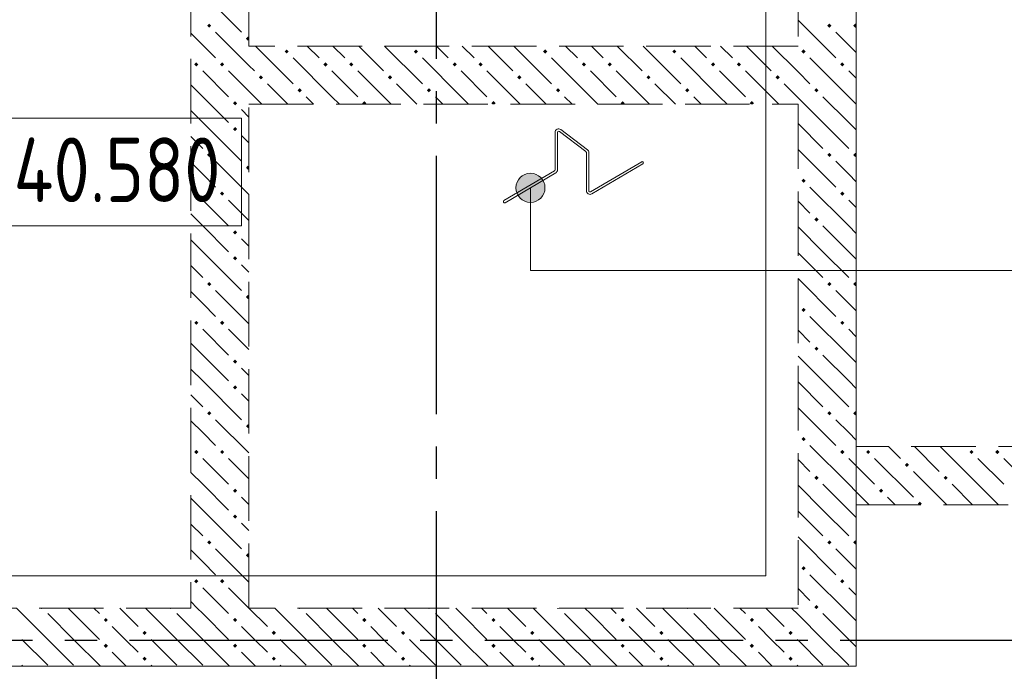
# Model space of a CAD drawing. Header units: millimetres. Extents: x 0 to 45010, y 0 to 29700.
# Tile 4 of 15: x 8820 to 11868, y 17854 to 19872. Entities that reach past the tile are written whole.
import ezdxf

# ---------------------------------------------------------------- set-up
doc = ezdxf.new("R2010")
doc.units = ezdxf.units.MM
doc.linetypes.add('______2', pattern=[270, 200, -70])
doc.linetypes.add('______5', pattern=[1100, 800, -100, 100, -100])
for name, color, linetype, lineweight in [('Высотные отметки', 7, 'Continuous', 25), ('ЖБ Перекрытие верхний уровень', 7, 'Continuous', 35), ('ЖБ Стена верхний уровень', 7, 'Continuous', 35), ('Общий01', 7, 'Continuous', 13), ('Оси', 40, '______5', 18), ('Позиционная метка линия выноска', 7, 'Continuous', 13), ('Позиционная метка номер позиции', 7, 'Continuous', 13)]:
    doc.layers.add(name, color=color, linetype=linetype, lineweight=lineweight)
doc.styles.add('GOST 2.304-81', font='txt')

msp = doc.modelspace()

# ---------------------------------------------------------------- hatches: boundary and pattern name
at = {"layer": 'ЖБ Стена верхний уровень', "linetype": 'Continuous', "lineweight": 18, "transparency": 33554687}
for points in [[(9400.5, 19853.1), (9407, 19859.6), (9413.4, 19853.1), (9407, 19846.6)], [(11320.5, 19853.1), (11326.9, 19859.6), (11333.4, 19853.1), (11326.9, 19846.6)], [(11400.5, 19853.1), (11407, 19859.6), (11410, 19856.6), (11410, 19849.7), (11407, 19846.6)], [(9520.5, 19813.1), (9526.9, 19819.6), (9530, 19816.6), (9530, 19809.7), (9526.9, 19806.6)], [(9640.4, 19773.1), (9646.9, 19779.6), (9653.4, 19773.1), (9646.9, 19766.6)], [(10040.4, 19773.1), (10046.9, 19779.6), (10053.4, 19773.1), (10046.9, 19766.6)], [(10440.4, 19773.1), (10446.9, 19779.6), (10453.4, 19773.1), (10446.9, 19766.6)], [(10840.4, 19773.1), (10846.9, 19779.6), (10853.4, 19773.1), (10846.9, 19766.6)], [(11240.4, 19773.1), (11246.9, 19779.6), (11253.4, 19773.1), (11246.9, 19766.6)], [(9360.4, 19733.1), (9366.9, 19739.6), (9373.5, 19733.1), (9366.9, 19726.6)], [(9440.4, 19733.1), (9446.9, 19739.6), (9453.4, 19733.1), (9446.9, 19726.6)], [(9760.4, 19733.1), (9766.9, 19739.6), (9773.5, 19733.1), (9766.9, 19726.6)], [(9840.4, 19733.1), (9846.9, 19739.6), (9853.4, 19733.1), (9846.9, 19726.6)], [(10160.4, 19733.1), (10166.9, 19739.6), (10173.5, 19733.1), (10166.9, 19726.6)], [(10240.4, 19733.1), (10246.9, 19739.6), (10253.4, 19733.1), (10246.9, 19726.6)], [(10560.4, 19733.1), (10566.9, 19739.6), (10573.5, 19733.1), (10566.9, 19726.6)], [(10640.4, 19733.1), (10646.9, 19739.6), (10653.4, 19733.1), (10646.9, 19726.6)], [(10960.4, 19733.1), (10966.9, 19739.6), (10973.5, 19733.1), (10966.9, 19726.6)], [(11040.4, 19733.1), (11046.9, 19739.6), (11053.4, 19733.1), (11046.9, 19726.6)], [(11360.4, 19733.1), (11366.9, 19739.6), (11373.5, 19733.1), (11366.9, 19726.6)], [(9560.4, 19693.1), (9566.9, 19699.6), (9573.5, 19693.1), (9566.9, 19686.6)], [(9960.4, 19693.1), (9966.9, 19699.6), (9973.5, 19693.1), (9966.9, 19686.6)], [(10360.4, 19693.1), (10366.9, 19699.6), (10373.5, 19693.1), (10366.9, 19686.6)], [(10760.4, 19693.1), (10766.9, 19699.6), (10773.5, 19693.1), (10766.9, 19686.6)], [(11160.4, 19693.1), (11166.9, 19699.6), (11173.5, 19693.1), (11166.9, 19686.6)], [(9680.5, 19653.1), (9687, 19659.6), (9693.5, 19653.1), (9687, 19646.6)], [(10080.5, 19653.1), (10087, 19659.6), (10093.5, 19653.1), (10087, 19646.6)], [(10480.5, 19653.1), (10487, 19659.6), (10493.5, 19653.1), (10487, 19646.6)], [(10880.5, 19653.1), (10887, 19659.6), (10893.5, 19653.1), (10887, 19646.6)], [(11280.5, 19653.1), (11287, 19659.6), (11293.5, 19653.1), (11287, 19646.6)], [(9480.5, 19613.1), (9487, 19619.6), (9493.5, 19613.1), (9487, 19606.6)], [(9880.5, 19613.1), (9887, 19619.6), (9893.5, 19613.1), (9890.3, 19610), (9883.6, 19610)], [(10280.5, 19613.1), (10287, 19619.6), (10293.5, 19613.1), (10290.3, 19610), (10283.6, 19610)], [(10680.5, 19613.1), (10687, 19619.6), (10693.5, 19613.1), (10690.3, 19610), (10683.6, 19610)], [(11080.5, 19613.1), (11087, 19619.6), (11093.5, 19613.1), (11090.3, 19610), (11083.6, 19610)], [(9480.5, 19533.1), (9487, 19539.6), (9493.5, 19533.1), (9487, 19526.6)], [(9400.5, 19453.1), (9407, 19459.6), (9413.4, 19453.1), (9407, 19446.6)], [(11320.5, 19453.1), (11326.9, 19459.6), (11333.4, 19453.1), (11326.9, 19446.6)], [(11400.5, 19453.1), (11407, 19459.6), (11410, 19456.6), (11410, 19449.7), (11407, 19446.6)], [(9520.5, 19413.1), (9526.9, 19419.6), (9530, 19416.6), (9530, 19409.7), (9526.9, 19406.6)], [(11240.4, 19373.1), (11246.9, 19379.6), (11253.4, 19373.1), (11246.9, 19366.6)], [(9360.4, 19333.1), (9366.9, 19339.6), (9373.5, 19333.1), (9366.9, 19326.6)], [(9440.4, 19333.1), (9446.9, 19339.6), (9453.4, 19333.1), (9446.9, 19326.6)], [(11360.4, 19333.1), (11366.9, 19339.6), (11373.5, 19333.1), (11366.9, 19326.6)], [(11280.5, 19253.1), (11287, 19259.6), (11293.5, 19253.1), (11287, 19246.6)], [(9480.5, 19213.1), (9487, 19219.6), (9493.5, 19213.1), (9487, 19206.6)], [(9480.5, 19133.1), (9487, 19139.6), (9493.5, 19133.1), (9487, 19126.6)], [(9400.5, 19053.1), (9407, 19059.6), (9413.4, 19053.1), (9407, 19046.6)], [(11320.5, 19053.1), (11326.9, 19059.6), (11333.4, 19053.1), (11326.9, 19046.6)], [(11400.5, 19053.1), (11407, 19059.6), (11410, 19056.6), (11410, 19049.7), (11407, 19046.6)], [(9520.5, 19013.1), (9526.9, 19019.6), (9530, 19016.6), (9530, 19009.7), (9526.9, 19006.6)], [(11240.4, 18973.1), (11246.9, 18979.6), (11253.4, 18973.1), (11246.9, 18966.6)], [(9360.4, 18933.1), (9366.9, 18939.6), (9373.5, 18933.1), (9366.9, 18926.6)], [(9440.4, 18933.1), (9446.9, 18939.6), (9453.4, 18933.1), (9446.9, 18926.6)], [(11360.4, 18933.1), (11366.9, 18939.6), (11373.5, 18933.1), (11366.9, 18926.6)], [(11280.5, 18853.1), (11287, 18859.6), (11293.5, 18853.1), (11287, 18846.6)], [(9480.5, 18813.1), (9487, 18819.6), (9493.5, 18813.1), (9487, 18806.6)], [(9480.5, 18733.1), (9487, 18739.6), (9493.5, 18733.1), (9487, 18726.6)], [(9400.5, 18653.1), (9407, 18659.6), (9413.4, 18653.1), (9407, 18646.6)], [(11320.5, 18653.1), (11326.9, 18659.6), (11333.4, 18653.1), (11326.9, 18646.6)], [(11400.5, 18653.1), (11407, 18659.6), (11410, 18656.6), (11410, 18649.7), (11407, 18646.6)], [(9520.5, 18613.1), (9526.9, 18619.6), (9530, 18616.6), (9530, 18609.7), (9526.9, 18606.6)], [(11240.4, 18573.1), (11246.9, 18579.6), (11253.4, 18573.1), (11246.9, 18566.6)], [(9360.4, 18533.1), (9366.9, 18539.6), (9373.5, 18533.1), (9366.9, 18526.6)], [(9440.4, 18533.1), (9446.9, 18539.6), (9453.4, 18533.1), (9446.9, 18526.6)], [(11360.4, 18533.1), (11366.9, 18539.6), (11373.5, 18533.1), (11366.9, 18526.6)], [(11440.4, 18533.1), (11446.9, 18539.6), (11453.4, 18533.1), (11446.9, 18526.6)], [(11760.4, 18533.1), (11766.9, 18539.6), (11773.5, 18533.1), (11766.9, 18526.6)], [(11840.4, 18533.1), (11846.9, 18539.6), (11853.5, 18533.1), (11846.9, 18526.6)], [(11560.4, 18493.1), (11566.9, 18499.6), (11573.5, 18493.1), (11566.9, 18486.6)], [(11280.5, 18453.1), (11287, 18459.6), (11293.5, 18453.1), (11287, 18446.6)], [(11680.5, 18453.1), (11687, 18459.6), (11693.5, 18453.1), (11687, 18446.6)], [(9480.5, 18413.1), (9487, 18419.6), (9493.5, 18413.1), (9487, 18406.6)], [(11480.5, 18413.1), (11487, 18419.6), (11493.5, 18413.1), (11487, 18406.6)], [(11600.5, 18373.1), (11607, 18379.6), (11613.4, 18373.1), (11610.3, 18370), (11603.6, 18370)], [(9480.5, 18333.1), (9487, 18339.6), (9493.5, 18333.1), (9487, 18326.6)], [(9400.5, 18253.1), (9407, 18259.6), (9413.4, 18253.1), (9407, 18246.6)], [(11320.5, 18253.1), (11326.9, 18259.6), (11333.4, 18253.1), (11326.9, 18246.6)], [(11400.5, 18253.1), (11407, 18259.6), (11410, 18256.6), (11410, 18249.7), (11407, 18246.6)], [(9520.5, 18213.1), (9526.9, 18219.6), (9530, 18216.6), (9530, 18209.7), (9526.9, 18206.6)], [(11240.4, 18173.1), (11246.9, 18179.6), (11253.4, 18173.1), (11246.9, 18166.6)], [(9360.4, 18133.1), (9366.9, 18139.6), (9373.5, 18133.1), (9366.9, 18126.6)], [(9440.4, 18133.1), (9446.9, 18139.6), (9453.4, 18133.1), (9446.9, 18126.6)], [(11360.4, 18133.1), (11366.9, 18139.6), (11373.5, 18133.1), (11366.9, 18126.6)], [(8890.3, 18050), (8887, 18046.6), (8883.6, 18050)], [(9290.3, 18050), (9287, 18046.6), (9283.6, 18050)], [(9690.3, 18050), (9687, 18046.6), (9683.6, 18050)], [(10090.3, 18050), (10087, 18046.6), (10083.6, 18050)], [(10490.3, 18050), (10487, 18046.6), (10483.6, 18050)], [(10890.3, 18050), (10887, 18046.6), (10883.6, 18050)], [(11280.5, 18053.1), (11287, 18059.6), (11293.5, 18053.1), (11287, 18046.6)], [(9080.5, 18013.1), (9087, 18019.6), (9093.5, 18013.1), (9087, 18006.6)], [(9480.5, 18013.1), (9487, 18019.6), (9493.5, 18013.1), (9487, 18006.6)], [(9880.5, 18013.1), (9887, 18019.6), (9893.5, 18013.1), (9887, 18006.6)], [(10280.5, 18013.1), (10287, 18019.6), (10293.5, 18013.1), (10287, 18006.6)], [(10680.5, 18013.1), (10687, 18019.6), (10693.5, 18013.1), (10687, 18006.6)], [(11080.5, 18013.1), (11087, 18019.6), (11093.5, 18013.1), (11087, 18006.6)], [(9200.5, 17973.1), (9207, 17979.6), (9213.4, 17973.1), (9207, 17966.6)], [(9600.5, 17973.1), (9607, 17979.6), (9613.4, 17973.1), (9607, 17966.6)], [(10000.5, 17973.1), (10007, 17979.6), (10013.4, 17973.1), (10007, 17966.6)], [(10400.5, 17973.1), (10407, 17979.6), (10413.4, 17973.1), (10407, 17966.6)], [(10800.5, 17973.1), (10807, 17979.6), (10813.4, 17973.1), (10807, 17966.6)], [(11200.5, 17973.1), (11207, 17979.6), (11213.4, 17973.1), (11207, 17966.6)], [(9080.5, 17933.1), (9087, 17939.6), (9093.5, 17933.1), (9087, 17926.6)], [(9480.5, 17933.1), (9487, 17939.6), (9493.5, 17933.1), (9487, 17926.6)], [(9880.5, 17933.1), (9887, 17939.6), (9893.5, 17933.1), (9887, 17926.6)], [(10280.5, 17933.1), (10287, 17939.6), (10293.5, 17933.1), (10287, 17926.6)], [(10680.5, 17933.1), (10687, 17939.6), (10693.5, 17933.1), (10687, 17926.6)], [(11080.5, 17933.1), (11087, 17939.6), (11093.5, 17933.1), (11087, 17926.6)], [(9200.5, 17893.1), (9207, 17899.6), (9213.4, 17893.1), (9207, 17886.6)], [(9600.5, 17893.1), (9607, 17899.6), (9613.4, 17893.1), (9607, 17886.6)], [(10000.5, 17893.1), (10007, 17899.6), (10013.4, 17893.1), (10007, 17886.6)], [(10400.5, 17893.1), (10407, 17899.6), (10413.4, 17893.1), (10407, 17886.6)], [(10800.5, 17893.1), (10807, 17899.6), (10813.4, 17893.1), (10807, 17886.6)], [(11200.5, 17893.1), (11207, 17899.6), (11213.4, 17893.1), (11207, 17886.6)]]:
    msp.add_hatch(color=7, dxfattribs=at).paths.add_polyline_path(points, flags=16)
at = {"layer": 'Позиционная метка номер позиции', "linetype": 'Continuous', "lineweight": 13, "transparency": 33554687}
for points in [[(10423.9, 19389.7), (10378.9, 19389.7), (10362.7, 19373.5)], [(10423.9, 19389.7), (10362.7, 19373.5), (10440.1, 19373.5)], [(10378.9, 19389.7), (10423.9, 19389.7), (10401.4, 19396)], [(10440.1, 19373.5), (10362.7, 19373.5), (10356.4, 19351)], [(10440.1, 19373.5), (10356.4, 19351), (10446.4, 19351)], [(10446.4, 19351), (10356.4, 19351), (10362.7, 19328.5)], [(10446.4, 19351), (10362.7, 19328.5), (10440.1, 19328.5)], [(10440.1, 19328.5), (10362.7, 19328.5), (10378.9, 19312.3)], [(10440.1, 19328.5), (10378.9, 19312.3), (10423.9, 19312.3)], [(10423.9, 19312.3), (10378.9, 19312.3), (10401.4, 19306)]]:
    msp.add_hatch(color=7, dxfattribs=at).paths.add_polyline_path(points)

# ---------------------------------------------------------------- linework, layer by layer
at = {"layer": 'Высотные отметки', "color": 7, "linetype": 'Continuous', "lineweight": 18, "transparency": 33554687}
msp.add_lwpolyline([(8655.3, 19233.4), (9506.4, 19233.4), (9506.4, 19566.8), (8655.3, 19566.8), (8655.3, 19233.4)], dxfattribs=at)
at = {"layer": 'ЖБ Перекрытие верхний уровень', "color": 7, "linetype": 'Continuous', "lineweight": 18, "transparency": 33554687}
for p, q in [((11410, 17870), (11410, 22595)), ((7180, 17870), (11410, 17870))]:
    msp.add_line(p, q, dxfattribs=at)
at = {"layer": 'ЖБ Стена верхний уровень', "color": 251, "linetype": '______2', "lineweight": 13, "true_color": 0x656565, "transparency": 33554687}
for p, q in [((11410, 18550), (11410, 23700)), ((9350, 22450), (9350, 18050)), ((9530, 19790), (9530, 22450)), ((11230, 22450), (11230, 19790)), ((11230, 19790), (9530, 19790)), ((9530, 18050), (9530, 19610)), ((9530, 19610), (11230, 19610)), ((11230, 19610), (11230, 18050)), ((13940, 18550), (11410, 18550)), ((11410, 17870), (11410, 18370)), ((11410, 18370), (13940, 18370)), ((9350, 18050), (6280, 18050)), ((11230, 18050), (9530, 18050)), ((6280, 17870), (9350, 17870)), ((9350, 17870), (9530, 17870)), ((9530, 17870), (11230, 17870)), ((11230, 17870), (11410, 17870))]:
    msp.add_line(p, q, dxfattribs=at)
at = {"layer": 'ЖБ Стена верхний уровень', "color": 9, "linetype": 'Continuous', "lineweight": 18, "true_color": 0xc7c7c7, "transparency": 33554687}
for p, q in [((9387, 19953.1), (9507, 19833.1)), ((11230, 19870.1), (11346.9, 19753.1)), ((9387, 19793.1), (9350, 19830.1)), ((9426.9, 19833.1), (9530, 19730.1)), ((11387, 19793.1), (11346.9, 19833.1)), ((9426.9, 19753.1), (9387, 19793.1)), ((9550.1, 19790), (9666.9, 19673.1)), ((9710.1, 19790), (9746.9, 19753.1)), ((9826.9, 19753.1), (9790.1, 19790)), ((9870.1, 19790), (9946.9, 19713.1)), ((9950.1, 19790), (10066.9, 19673.1)), ((10110.1, 19790), (10146.9, 19753.1)), ((10226.9, 19753.1), (10190.1, 19790)), ((10270.1, 19790), (10346.9, 19713.1)), ((10350.1, 19790), (10466.9, 19673.1)), ((10510.1, 19790), (10546.9, 19753.1)), ((10626.9, 19753.1), (10590.1, 19790)), ((10670.1, 19790), (10746.9, 19713.1)), ((10750.1, 19790), (10866.9, 19673.1)), ((10910.1, 19790), (10946.9, 19753.1)), ((11026.9, 19753.1), (10990.1, 19790)), ((11070.1, 19790), (11146.9, 19713.1)), ((11150.1, 19790), (11230, 19710.1)), ((11410, 19770.1), (11387, 19793.1)), ((9787, 19633.1), (9666.9, 19753.1)), ((10187, 19633.1), (10066.9, 19753.1)), ((10587, 19633.1), (10466.9, 19753.1)), ((10987, 19633.1), (10866.9, 19753.1)), ((11387, 19633.1), (11266.9, 19753.1)), ((9530, 19730.1), (9546.9, 19713.1)), ((9387, 19713.1), (9466.9, 19633.1)), ((9466.9, 19713.1), (9530, 19650.1)), ((9787, 19713.1), (9866.9, 19633.1)), ((9866.9, 19713.1), (9970.1, 19610)), ((10187, 19713.1), (10266.9, 19633.1)), ((10266.9, 19713.1), (10370.1, 19610)), ((10587, 19713.1), (10666.9, 19633.1)), ((10666.9, 19713.1), (10770.1, 19610)), ((10987, 19713.1), (11066.9, 19633.1)), ((11066.9, 19713.1), (11170.1, 19610)), ((11230, 19710.1), (11266.9, 19673.1)), ((11387, 19713.1), (11410, 19690.1)), ((9387, 19633.1), (9350, 19670.1)), ((9650.1, 19610), (9587, 19673.1)), ((10050.1, 19610), (9987, 19673.1)), ((10450.1, 19610), (10387, 19673.1)), ((10850.1, 19610), (10787, 19673.1)), ((11230, 19630.1), (11187, 19673.1)), ((9387, 19633.1), (9466.9, 19553.1)), ((9530, 19650.1), (9570.1, 19610)), ((9707, 19633.1), (9730.1, 19610)), ((9787, 19633.1), (9810.1, 19610)), ((10107, 19633.1), (10130.1, 19610)), ((10187, 19633.1), (10210.1, 19610)), ((10507, 19633.1), (10530.1, 19610)), ((10587, 19633.1), (10610.1, 19610)), ((10907, 19633.1), (10930.1, 19610)), ((10987, 19633.1), (11010.1, 19610)), ((11307, 19633.1), (11387, 19553.1)), ((11387, 19633.1), (11410, 19610.1)), ((11307, 19553.1), (11230, 19630.1)), ((9350, 19590.1), (9387, 19553.1)), ((9530, 19570.1), (9507, 19593.1)), ((9387, 19553.1), (9507, 19433.1)), ((11230, 19550.1), (11307, 19473.1)), ((11307, 19553.1), (11387, 19473.1)), ((11387, 19553.1), (11410, 19530.1)), ((9350, 19510.1), (9387, 19473.1)), ((9507, 19513.1), (9530, 19490.1)), ((11230, 19470.1), (11346.9, 19353.1)), ((9387, 19393.1), (9350, 19430.1)), ((9426.9, 19433.1), (9530, 19330.1)), ((11387, 19393.1), (11346.9, 19433.1)), ((9426.9, 19353.1), (9387, 19393.1)), ((11410, 19370.1), (11387, 19393.1)), ((11387, 19233.1), (11266.9, 19353.1)), ((9387, 19313.1), (9466.9, 19233.1)), ((9466.9, 19313.1), (9530, 19250.1)), ((11230, 19310.1), (11266.9, 19273.1)), ((11387, 19313.1), (11410, 19290.1)), ((9387, 19233.1), (9350, 19270.1)), ((9387, 19233.1), (9466.9, 19153.1)), ((11307, 19153.1), (11230, 19230.1)), ((11307, 19233.1), (11387, 19153.1)), ((11387, 19233.1), (11410, 19210.1)), ((9350, 19190.1), (9387, 19153.1)), ((9530, 19170.1), (9507, 19193.1)), ((9387, 19153.1), (9507, 19033.1)), ((11230, 19150.1), (11307, 19073.1)), ((11307, 19153.1), (11387, 19073.1)), ((11387, 19153.1), (11410, 19130.1)), ((9507, 19113.1), (9530, 19090.1)), ((9350, 19110.1), (9387, 19073.1)), ((11230, 19070.1), (11346.9, 18953.1)), ((9387, 18993.1), (9350, 19030.1)), ((9426.9, 19033.1), (9530, 18930.1)), ((11387, 18993.1), (11346.9, 19033.1)), ((9426.9, 18953.1), (9387, 18993.1)), ((11410, 18970.1), (11387, 18993.1)), ((11387, 18833.1), (11266.9, 18953.1)), ((9387, 18913.1), (9466.9, 18833.1)), ((9466.9, 18913.1), (9530, 18850.1)), ((11230, 18910.1), (11266.9, 18873.1)), ((11387, 18913.1), (11410, 18890.1)), ((9387, 18833.1), (9350, 18870.1)), ((9387, 18833.1), (9466.9, 18753.1)), ((11307, 18753.1), (11230, 18830.1)), ((11307, 18833.1), (11387, 18753.1)), ((11387, 18833.1), (11410, 18810.1)), ((9350, 18790.1), (9387, 18753.1)), ((9530, 18770.1), (9507, 18793.1)), ((9387, 18753.1), (9507, 18633.1)), ((11230, 18750.1), (11307, 18673.1)), ((11307, 18753.1), (11387, 18673.1)), ((11387, 18753.1), (11410, 18730.1)), ((9350, 18710.1), (9387, 18673.1)), ((9507, 18713.1), (9530, 18690.1)), ((11230, 18670.1), (11346.9, 18553.1)), ((9387, 18593.1), (9350, 18630.1)), ((9426.9, 18633.1), (9530, 18530.1)), ((11387, 18593.1), (11346.9, 18633.1)), ((9426.9, 18553.1), (9387, 18593.1)), ((11410, 18570.1), (11387, 18593.1)), ((11387, 18433.1), (11266.9, 18553.1)), ((11510.1, 18550), (11546.9, 18513.1)), ((11590.1, 18550), (11666.9, 18473.1)), ((11787, 18433.1), (11670.1, 18550)), ((9387, 18513.1), (9466.9, 18433.1)), ((9466.9, 18513.1), (9530, 18450.1)), ((11230, 18510.1), (11266.9, 18473.1)), ((11387, 18513.1), (11410, 18490.1)), ((11466.9, 18513.1), (11587, 18393.1)), ((11787, 18513.1), (11866.9, 18433.1)), ((11866.9, 18513.1), (11987, 18393.1)), ((11410, 18490.1), (11466.9, 18433.1)), ((11690.1, 18370), (11587, 18473.1)), ((9387, 18433.1), (9350, 18470.1)), ((9387, 18433.1), (9466.9, 18353.1)), ((11307, 18353.1), (11230, 18430.1)), ((11307, 18433.1), (11387, 18353.1)), ((11387, 18433.1), (11410, 18410.1)), ((11707, 18433.1), (11770.1, 18370)), ((11787, 18433.1), (11850.1, 18370)), ((9350, 18390.1), (9387, 18353.1)), ((9530, 18370.1), (9507, 18393.1)), ((11410, 18410.1), (11450.1, 18370)), ((11530.1, 18370), (11507, 18393.1)), ((9387, 18353.1), (9507, 18233.1)), ((11307, 18353.1), (11387, 18273.1)), ((11387, 18353.1), (11410, 18330.1)), ((11230, 18350.1), (11307, 18273.1)), ((9350, 18310.1), (9387, 18273.1)), ((9507, 18313.1), (9530, 18290.1)), ((11230, 18270.1), (11346.9, 18153.1)), ((9387, 18193.1), (9350, 18230.1)), ((9426.9, 18233.1), (9530, 18130.1)), ((11387, 18193.1), (11346.9, 18233.1)), ((9426.9, 18153.1), (9387, 18193.1)), ((11410, 18170.1), (11387, 18193.1)), ((11387, 18033.1), (11266.9, 18153.1)), ((9387, 18113.1), (9450.1, 18050)), ((9466.9, 18113.1), (9530, 18050.1)), ((11230, 18110.1), (11266.9, 18073.1)), ((11387, 18113.1), (11410, 18090.1)), ((8907, 17953.1), (8810.1, 18050)), ((8987, 18033.1), (8970.1, 18050)), ((9050.1, 18050), (9066.9, 18033.1)), ((9130.1, 18050), (9187, 17993.1)), ((9307, 17953.1), (9210.1, 18050)), ((9370.1, 18050), (9350, 18070.1)), ((9387, 18033.1), (9370.1, 18050)), ((9450.1, 18050), (9466.9, 18033.1)), ((9530.1, 18050), (9587, 17993.1)), ((9707, 17953.1), (9610.1, 18050)), ((9787, 18033.1), (9770.1, 18050)), ((9850.1, 18050), (9866.9, 18033.1)), ((9930.1, 18050), (9987, 17993.1)), ((10107, 17953.1), (10010.1, 18050)), ((10187, 18033.1), (10170.1, 18050)), ((10250.1, 18050), (10266.9, 18033.1)), ((10330.1, 18050), (10387, 17993.1)), ((10507, 17953.1), (10410.1, 18050)), ((10587, 18033.1), (10570.1, 18050)), ((10650.1, 18050), (10666.9, 18033.1)), ((10730.1, 18050), (10787, 17993.1)), ((10907, 17953.1), (10810.1, 18050)), ((10987, 18033.1), (10970.1, 18050)), ((11050.1, 18050), (11066.9, 18033.1)), ((11130.1, 18050), (11187, 17993.1)), ((11230, 18030.1), (11210.1, 18050)), ((8907, 18033.1), (8987, 17953.1)), ((8987, 18033.1), (9066.9, 17953.1)), ((9307, 18033.1), (9387, 17953.1)), ((9387, 18033.1), (9466.9, 17953.1)), ((9707, 18033.1), (9787, 17953.1)), ((9787, 18033.1), (9866.9, 17953.1)), ((10107, 18033.1), (10187, 17953.1)), ((10187, 18033.1), (10266.9, 17953.1)), ((10507, 18033.1), (10587, 17953.1)), ((10587, 18033.1), (10666.9, 17953.1)), ((10907, 18033.1), (10987, 17953.1)), ((10987, 18033.1), (11066.9, 17953.1)), ((11307, 17953.1), (11230, 18030.1)), ((11307, 18033.1), (11387, 17953.1)), ((11387, 18033.1), (11410, 18010.1)), ((9146.9, 17953.1), (9107, 17993.1)), ((9546.9, 17953.1), (9507, 17993.1)), ((9946.9, 17953.1), (9907, 17993.1)), ((10346.9, 17953.1), (10307, 17993.1)), ((10746.9, 17953.1), (10707, 17993.1)), ((11146.9, 17953.1), (11107, 17993.1)), ((8826.9, 17953.1), (8907, 17873.1)), ((8907, 17953.1), (8987, 17873.1)), ((8987, 17953.1), (9070.1, 17870)), ((9187, 17913.1), (9146.9, 17953.1)), ((9226.9, 17953.1), (9307, 17873.1)), ((9307, 17953.1), (9387, 17873.1)), ((9387, 17953.1), (9470.1, 17870)), ((9587, 17913.1), (9546.9, 17953.1)), ((9626.9, 17953.1), (9707, 17873.1)), ((9707, 17953.1), (9787, 17873.1)), ((9787, 17953.1), (9870.1, 17870)), ((9987, 17913.1), (9946.9, 17953.1)), ((10026.9, 17953.1), (10107, 17873.1)), ((10107, 17953.1), (10187, 17873.1)), ((10187, 17953.1), (10270.1, 17870)), ((10387, 17913.1), (10346.9, 17953.1)), ((10426.9, 17953.1), (10507, 17873.1)), ((10507, 17953.1), (10587, 17873.1)), ((10587, 17953.1), (10670.1, 17870)), ((10787, 17913.1), (10746.9, 17953.1)), ((10826.9, 17953.1), (10907, 17873.1)), ((10907, 17953.1), (10987, 17873.1)), ((10987, 17953.1), (11070.1, 17870)), ((11187, 17913.1), (11146.9, 17953.1)), ((11226.9, 17953.1), (11230, 17950.1)), ((11230, 17950.1), (11307, 17873.1)), ((11307, 17953.1), (11387, 17873.1)), ((11387, 17953.1), (11410, 17930.1)), ((9107, 17913.1), (9150.1, 17870)), ((9507, 17913.1), (9550.1, 17870)), ((9907, 17913.1), (9950.1, 17870)), ((10307, 17913.1), (10350.1, 17870)), ((10707, 17913.1), (10750.1, 17870)), ((11107, 17913.1), (11150.1, 17870)), ((8826.9, 17873.1), (8830.1, 17870)), ((9226.9, 17873.1), (9230.1, 17870)), ((9626.9, 17873.1), (9630.1, 17870)), ((10026.9, 17873.1), (10030.1, 17870)), ((10426.9, 17873.1), (10430.1, 17870)), ((10826.9, 17873.1), (10830.1, 17870)), ((11226.9, 17873.1), (11230, 17870.1)), ((11230, 17870.1), (11230.1, 17870))]:
    msp.add_line(p, q, dxfattribs=at)
at = {"layer": 'Общий01', "color": 7, "linetype": 'Continuous', "lineweight": 13, "transparency": 33554687}
for p, q in [((10477.8, 19406.6), (10477.8, 19522.5)), ((10485.2, 19406.6), (10485.2, 19522.5)), ((10491.1, 19525.4), (10573.3, 19463.2)), ((10495.5, 19531.2), (10577.8, 19469)), ((10574.8, 19341.9), (10574.8, 19460.2)), ((10582.1, 19341.9), (10582.1, 19460.2)), ((10587.7, 19338.7), (10745.9, 19431.7)), ((10591.4, 19332.4), (10749.6, 19425.3)), ((10319.4, 19311.3), (10476, 19403.4)), ((10323.1, 19305), (10479.7, 19397.1))]:
    msp.add_line(p, q, dxfattribs=at)
for centre, radius, start, end in [((10488.8, 19522.5), 11, 52.9078, 180), ((10488.8, 19522.5), 3.67, 52.9078, 180), ((10571.1, 19460.2), 3.67, 0, 52.9078), ((10571.1, 19460.2), 11, 0, 52.9078), ((10747.7, 19428.5), 3.67, 300.447, 120.447), ((10474.1, 19406.6), 3.67, 300.447, 0), ((10474.1, 19406.6), 11, 300.447, 0), ((10585.8, 19341.9), 11, 180, 300.447), ((10585.8, 19341.9), 3.67, 180, 300.447), ((10321.3, 19308.2), 3.67, 120.447, 300.447)]:
    msp.add_arc(centre, radius, start, end, dxfattribs=at)
at = {"layer": 'Оси', "color": 8, "linetype": '______5', "lineweight": -3, "transparency": 33554687}
for p, q in [((10110, 24950), (10110, 15450)), ((35260, 17950), (4100, 17950))]:
    msp.add_line(p, q, dxfattribs=at)
at = {"layer": 'Позиционная метка линия выноска', "color": 251, "linetype": 'Continuous', "lineweight": 13, "true_color": 0x494949, "transparency": 33554687}
msp.add_lwpolyline([(11130, 22595), (11130, 18150), (7360, 18150), (7360, 19670), (6380, 19670), (6380, 21570), (7860, 21570), (7860, 23420), (9649.3, 23420), (9649.3, 22470), (11029.3, 22470)], dxfattribs=at)
at = {"layer": 'Позиционная метка номер позиции', "color": 7, "linetype": 'Continuous', "lineweight": 13, "transparency": 33554687}
for p, q in [((10401.4, 19396), (10401.4, 19396)), ((10356.4, 19351), (10356.4, 19351)), ((10446.4, 19351), (10446.4, 19351)), ((10401.4, 19306), (10401.4, 19306))]:
    msp.add_line(p, q, dxfattribs=at)
msp.add_lwpolyline([(10401.4, 19351), (10401.4, 19095), (15840, 19095)], dxfattribs=at)
msp.add_circle((10401.4, 19351), 45, dxfattribs=at)

# ---------------------------------------------------------------- texts
at = {"layer": 'Высотные отметки', "color": 7, "linetype": 'Continuous', "lineweight": 18, "transparency": 33554687, "insert": (8689.3, 19306.8), "char_height": 200, "width": 884.92, "attachment_point": 7, "style": 'GOST 2.304-81'}
msp.add_mtext('\\W1.02;+40.580', dxfattribs=at)

doc.saveas('drawing.dxf')
